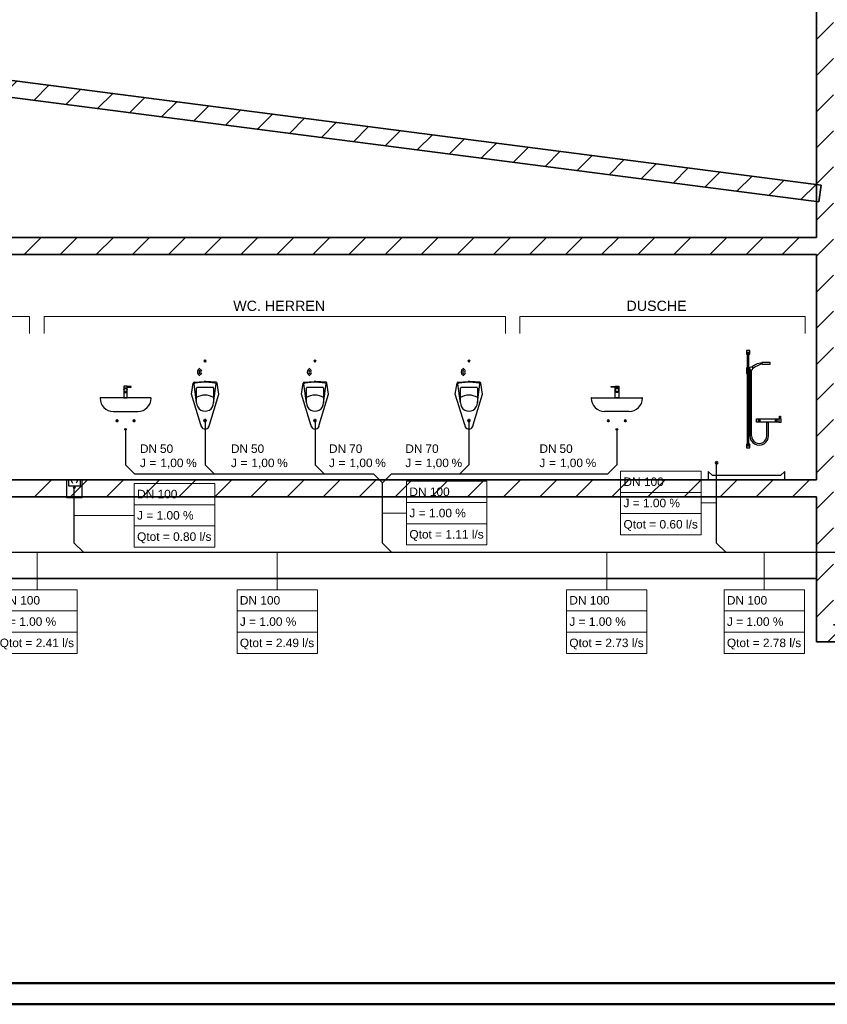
# Model space of a CAD drawing. Extents: x -353 to 768, y -72 to 348.
# Tile 3 of 7: x 50 to 240, y -72 to 160. Entities that reach past the tile are written whole.
import ezdxf
from ezdxf.lldxf.tags import DXFTag

# ---------------------------------------------------------------- set-up
doc = ezdxf.new("R2010")
doc.units = 0
doc.layers.get('0').update_dxf_attribs({"lineweight": 35})
for name, color, linetype, lineweight in [('411_OBJ', 7, 'Continuous', 25), ('DEND_OBJ', 7, 'Continuous', 25), ('DEND_OBJ_AW', 7, 'Continuous', 25), ('Raumnummerierung', 7, 'Continuous', 18)]:
    doc.layers.add(name, color=color, linetype=linetype, lineweight=lineweight)
for name, color, linetype, lineweight, true_color in [('411_SW Leitung', 7, 'Continuous', 50, 0xcc3300), ('A_Wand_allgemein', 7, 'Continuous', 35, 0x585858), ('DEND_SW', 7, 'Continuous', 50, 0xcc3300), ('DEND_TW', 7, 'Continuous', 35, 0x66cc00), ('DEND_TWW', 1, 'DASHED2', 35, 0xff0000), ('L_Klimageraet', 7, 'Continuous', 35, 0xababab), ('Rahmen', 7, 'Continuous', 35, 0x009900), ('S_AW_Beshriftung', 7, 'Continuous', 18, 0xcc3300), ('S_Schmutzwasser_Beschriftung', 7, 'Continuous', 18, 0xcc3300), ('S_Schmutzwasserleitung', 7, 'Continuous', 25, 0xcc3300), ('S_Trinkwasser', 7, 'Continuous', 35, 0x005e00), ('S_TW', 7, 'Continuous', 35, 0x66cc00), ('S_TWW', 1, 'DASHED2', 35, 0xff0000), ('Schmutzwasser', 7, 'Continuous', 25, 0xff6600), ('SW Leitung', 7, 'Continuous', 25, 0xcc3300)]:
    doc.layers.add(name, color=color, linetype=linetype, lineweight=lineweight, true_color=true_color)
doc.styles.get("Standard").update_dxf_attribs({"font": 'arial.ttf'})
tags = doc.linetypes.add('DASHED2', pattern=[0.375, 0.25, -0.125]).pattern_tags.tags
tags[6:7] = [DXFTag(74, 4), DXFTag(75, 0), DXFTag(340, '0'), DXFTag(46, 1.0), DXFTag(50, 0.0), DXFTag(44, 0.0), DXFTag(45, 0.0)]
tags[4:5] = [DXFTag(74, 4), DXFTag(75, 0), DXFTag(340, '0'), DXFTag(46, 1.0), DXFTag(50, 0.0), DXFTag(44, 0.0), DXFTag(45, 0.0)]

# ---------------------------------------------------------------- blocks, each defined once
blk = doc.blocks.new('Wand-A07AMJSF1N', base_point=(-298.65, 47.75))
at = {"color": 0, "linetype": 'ByBlock', "lineweight": -2, "ltscale": 0.35}
for p, q in [((-298.65, 51.75), (237.38, 51.75)), ((-298.65, 47.75), (237.38, 47.75))]:
    blk.add_line(p, q, dxfattribs=at)
at = {"color": 0, "lineweight": -2}
for p, q in [((53.52, 47.75), (57.52, 51.75)), ((62, 47.75), (66, 51.75)), ((70.49, 47.75), (74.49, 51.75)), ((78.97, 47.75), (82.97, 51.75)), ((87.46, 47.75), (91.46, 51.75)), ((95.95, 47.75), (99.95, 51.75)), ((104.43, 47.75), (108.43, 51.75)), ((112.92, 47.75), (116.92, 51.75)), ((121.4, 47.75), (125.4, 51.75)), ((129.89, 47.75), (133.89, 51.75)), ((138.37, 47.75), (142.37, 51.75)), ((146.86, 47.75), (150.86, 51.75)), ((155.34, 47.75), (159.34, 51.75)), ((163.83, 47.75), (167.83, 51.75)), ((172.31, 47.75), (176.31, 51.75)), ((180.8, 47.75), (184.8, 51.75)), ((189.28, 47.75), (193.28, 51.75)), ((197.77, 47.75), (201.77, 51.75)), ((206.25, 47.75), (210.25, 51.75)), ((214.74, 47.75), (218.74, 51.75)), ((223.22, 47.75), (227.22, 51.75)), ((231.71, 47.75), (235.71, 51.75))]:
    blk.add_line(p, q, dxfattribs=at)
blk = doc.blocks.new('Wand-A07AMJSH1N', base_point=(-302.65, 104.74))
at = {"color": 0, "linetype": 'ByBlock', "lineweight": -2, "ltscale": 0.35}
for p, q in [((237.38, 108.74), (-157.1, 108.74)), ((237.38, 104.74), (-298.65, 104.74))]:
    blk.add_line(p, q, dxfattribs=at)
at = {"color": 0, "lineweight": -2}
for p, q in [((51.12, 104.74), (55.12, 108.74)), ((59.6, 104.74), (63.6, 108.74)), ((68.09, 104.74), (72.09, 108.74)), ((76.57, 104.74), (80.57, 108.74)), ((85.06, 104.74), (89.06, 108.74)), ((93.54, 104.74), (97.54, 108.74)), ((102.03, 104.74), (106.03, 108.74)), ((110.51, 104.74), (114.51, 108.74)), ((119, 104.74), (123, 108.74)), ((127.48, 104.74), (131.48, 108.74)), ((135.97, 104.74), (139.97, 108.74)), ((144.45, 104.74), (148.45, 108.74)), ((152.94, 104.74), (156.94, 108.74)), ((161.42, 104.74), (165.42, 108.74)), ((169.91, 104.74), (173.91, 108.74)), ((178.4, 104.74), (182.4, 108.74)), ((186.88, 104.74), (190.88, 108.74)), ((195.37, 104.74), (199.37, 108.74)), ((203.85, 104.74), (207.85, 108.74)), ((212.34, 104.74), (216.34, 108.74)), ((220.82, 104.74), (224.82, 108.74)), ((229.31, 104.74), (233.31, 108.74))]:
    blk.add_line(p, q, dxfattribs=at)
blk = doc.blocks.new('Wand-A07AMJSP1N', base_point=(237.38, 13.67))
at = {"color": 0, "lineweight": -2}
for p, q in [((240.06, 13.67), (244.06, 17.67)), ((248.55, 13.67), (252.55, 17.67)), ((257.03, 13.67), (261.03, 17.67)), ((265.52, 13.67), (269.52, 17.67)), ((274, 13.67), (278, 17.67)), ((282.49, 13.67), (286.49, 17.67)), ((290.97, 13.67), (294.97, 17.67)), ((299.46, 13.67), (303.46, 17.67)), ((307.94, 13.67), (311.94, 17.67)), ((316.43, 13.67), (320.43, 17.67)), ((324.91, 13.67), (328.91, 17.67)), ((333.4, 13.67), (337.4, 17.67)), ((341.89, 13.67), (345.89, 17.67)), ((350.37, 13.67), (354.37, 17.67)), ((358.86, 13.67), (362.86, 17.67)), ((367.34, 13.67), (371.34, 17.67)), ((375.83, 13.67), (379.83, 17.67)), ((384.31, 13.67), (388.31, 17.67)), ((392.8, 13.67), (396.8, 17.67)), ((401.28, 13.67), (405.28, 17.67)), ((409.77, 13.67), (413.77, 17.67)), ((418.25, 13.67), (422.25, 17.67)), ((426.74, 13.67), (430.74, 17.67)), ((435.22, 13.67), (439.22, 17.67)), ((443.71, 13.67), (447.71, 17.67)), ((452.19, 13.67), (456.19, 17.67)), ((460.68, 13.67), (464.68, 17.67)), ((469.16, 13.67), (473.16, 17.67)), ((477.65, 13.67), (481.65, 17.67)), ((486.13, 13.67), (490.13, 17.67)), ((494.62, 13.67), (498.62, 17.67)), ((503.11, 13.67), (507.11, 17.67))]:
    blk.add_line(p, q, dxfattribs=at)
at = {"color": 0, "linetype": 'ByBlock', "lineweight": -2, "ltscale": 0.35}
for p, q in [((241.38, 17.67), (507.15, 17.67)), ((237.38, 13.67), (511.15, 13.67))]:
    blk.add_line(p, q, dxfattribs=at)
blk = doc.blocks.new('Blockreferenz-A07AMJT91N', base_point=(60.92, 47.55))
at = {"color": 0, "linetype": 'ByBlock', "lineweight": -2, "ltscale": 0.25}
for p, q in [((64.92, 51.75), (60.92, 51.75)), ((61.12, 47.55), (61.12, 51.75)), ((61.52, 51.75), (61.52, 50.35)), ((62.12, 51.75), (62.52, 50.95)), ((63.72, 51.75), (63.32, 50.95)), ((64.32, 51.75), (64.32, 50.35)), ((64.72, 51.75), (64.72, 47.55)), ((61.52, 50.35), (64.32, 50.35)), ((64.72, 47.55), (61.12, 47.55))]:
    blk.add_line(p, q, dxfattribs=at)
blk.add_circle((62.92, 49.95), 0.2, dxfattribs=at)
at = {"layer": 'Schmutzwasser', "linetype": 'ByBlock', "lineweight": -2, "ltscale": 0.25}
blk.add_circle((62.92, 49.95), 0.2, dxfattribs=at)
blk = doc.blocks.new('Blockreferenz-A07AMJTD1N', base_point=(152.48, 63.68))
at = {"color": 0, "linetype": 'ByBlock', "lineweight": -2, "ltscale": 0.25}
for p, q in [((152.48, 71.88), (152.88, 74.48)), ((153.08, 74.68), (155.48, 74.88)), ((153.68, 69.88), (153.08, 74.28)), ((155.48, 74.68), (153.28, 74.48)), ((155.88, 74.88), (155.48, 74.88)), ((155.88, 74.68), (155.48, 74.68)), ((158.28, 74.68), (155.88, 74.88)), ((158.08, 74.48), (155.88, 74.68)), ((157.68, 69.88), (158.28, 74.28)), ((158.88, 71.88), (158.48, 74.48)), ((154.68, 64.68), (152.48, 71.88)), ((153.68, 69.88), (153.68, 73.28)), ((157.48, 73.48), (153.88, 73.48)), ((156.68, 64.68), (158.88, 71.88)), ((157.68, 73.28), (157.68, 69.88))]:
    blk.add_line(p, q, dxfattribs=at)
for centre, major_axis, end_param in [((154.68, 77.08), (-0.2, 0.8), 2.651635), ((154.88, 77.08), (-0.2, 0.6), 2.498092), ((155.08, 77.08), (-0.2, 0.4), 2.214297), ((153.08, 74.48), (0, 0.2), 1.570796), ((153.28, 74.28), (0, 0.2), 1.570796), ((158.08, 74.28), (0.2, 0), 1.570796), ((158.28, 74.48), (0.2, 0), 1.570796), ((153.88, 73.28), (0, 0.2), 1.570796), ((155.68, 67.88), (2, 3.2), 1.117199), ((157.48, 73.28), (0.2, 0), 1.570796), ((155.68, 69.88), (-2, 0), 3.141593), ((155.68, 64.68), (-1, 0), 3.141593)]:
    blk.add_ellipse(centre, major_axis=major_axis, ratio=1, start_param=0, end_param=end_param, dxfattribs=at)
at = {"layer": 'DEND_SW', "linetype": 'ByBlock', "ltscale": 0.5}
blk.add_circle((155.68, 65.68), 0.2, dxfattribs=at)
at = {"layer": 'DEND_TW', "linetype": 'ByBlock', "ltscale": 0.35}
blk.add_circle((155.68, 79.68), 0.2, dxfattribs=at)
blk = doc.blocks.new('Blockreferenz-A07AMJTF1N', base_point=(116.3, 63.68))
at = {"color": 0, "linetype": 'ByBlock', "lineweight": -2, "ltscale": 0.25}
for p, q in [((116.3, 71.88), (116.7, 74.48)), ((116.9, 74.68), (119.3, 74.88)), ((117.5, 69.88), (116.9, 74.28)), ((119.3, 74.68), (117.1, 74.48)), ((119.7, 74.88), (119.3, 74.88)), ((119.7, 74.68), (119.3, 74.68)), ((122.1, 74.68), (119.7, 74.88)), ((121.9, 74.48), (119.7, 74.68)), ((121.5, 69.88), (122.1, 74.28)), ((122.7, 71.88), (122.3, 74.48)), ((118.5, 64.68), (116.3, 71.88)), ((117.5, 69.88), (117.5, 73.28)), ((121.3, 73.48), (117.7, 73.48)), ((120.5, 64.68), (122.7, 71.88)), ((121.5, 73.28), (121.5, 69.88))]:
    blk.add_line(p, q, dxfattribs=at)
for centre, major_axis, end_param in [((118.5, 77.08), (-0.2, 0.8), 2.651635), ((118.7, 77.08), (-0.2, 0.6), 2.498092), ((118.9, 77.08), (-0.2, 0.4), 2.214297), ((116.9, 74.48), (0, 0.2), 1.570796), ((117.1, 74.28), (0, 0.2), 1.570796), ((121.9, 74.28), (0.2, 0), 1.570796), ((122.1, 74.48), (0.2, 0), 1.570796), ((117.7, 73.28), (0, 0.2), 1.570796), ((119.5, 67.88), (2, 3.2), 1.117199), ((121.3, 73.28), (0.2, 0), 1.570796), ((119.5, 69.88), (-2, 0), 3.141593), ((119.5, 64.68), (-1, 0), 3.141593)]:
    blk.add_ellipse(centre, major_axis=major_axis, ratio=1, start_param=0, end_param=end_param, dxfattribs=at)
at = {"layer": 'DEND_SW', "linetype": 'ByBlock', "ltscale": 0.5}
blk.add_circle((119.5, 65.68), 0.2, dxfattribs=at)
at = {"layer": 'DEND_TW', "linetype": 'ByBlock', "ltscale": 0.35}
blk.add_circle((119.5, 79.68), 0.2, dxfattribs=at)
blk = doc.blocks.new('Blockreferenz-A07AMJTH1N', base_point=(90.46, 63.68))
at = {"color": 0, "linetype": 'ByBlock', "lineweight": -2, "ltscale": 0.25}
for p, q in [((90.46, 71.88), (90.86, 74.48)), ((91.06, 74.68), (93.46, 74.88)), ((91.66, 69.88), (91.06, 74.28)), ((93.46, 74.68), (91.26, 74.48)), ((93.86, 74.88), (93.46, 74.88)), ((93.86, 74.68), (93.46, 74.68)), ((96.26, 74.68), (93.86, 74.88)), ((96.06, 74.48), (93.86, 74.68)), ((95.66, 69.88), (96.26, 74.28)), ((96.86, 71.88), (96.46, 74.48)), ((92.66, 64.68), (90.46, 71.88)), ((91.66, 69.88), (91.66, 73.28)), ((95.46, 73.48), (91.86, 73.48)), ((94.66, 64.68), (96.86, 71.88)), ((95.66, 73.28), (95.66, 69.88))]:
    blk.add_line(p, q, dxfattribs=at)
for centre, major_axis, end_param in [((92.66, 77.08), (-0.2, 0.8), 2.651635), ((92.86, 77.08), (-0.2, 0.6), 2.498092), ((93.06, 77.08), (-0.2, 0.4), 2.214297), ((91.06, 74.48), (0, 0.2), 1.570796), ((91.26, 74.28), (0, 0.2), 1.570796), ((96.06, 74.28), (0.2, 0), 1.570796), ((96.26, 74.48), (0.2, 0), 1.570796), ((91.86, 73.28), (0, 0.2), 1.570796), ((93.66, 67.88), (2, 3.2), 1.117199), ((95.46, 73.28), (0.2, 0), 1.570796), ((93.66, 69.88), (-2, 0), 3.141593), ((93.66, 64.68), (-1, 0), 3.141593)]:
    blk.add_ellipse(centre, major_axis=major_axis, ratio=1, start_param=0, end_param=end_param, dxfattribs=at)
at = {"layer": 'DEND_SW', "linetype": 'ByBlock', "ltscale": 0.5}
blk.add_circle((93.66, 65.68), 0.2, dxfattribs=at)
at = {"layer": 'DEND_TW', "linetype": 'ByBlock', "ltscale": 0.35}
blk.add_circle((93.66, 79.68), 0.2, dxfattribs=at)
blk = doc.blocks.new('Blockreferenz-A07AMJTJ1N', base_point=(184.45, 63.43))
at = {"color": 0, "linetype": 'ByBlock', "lineweight": -2, "ltscale": 0.25}
for p, q in [((189.15, 73.51), (189.15, 73.67)), ((189.15, 73.67), (190.05, 73.67)), ((190.05, 73.51), (189.15, 73.51)), ((189.19, 73.55), (189.19, 73.63)), ((189.19, 73.63), (190.05, 73.63)), ((190.05, 73.55), (189.19, 73.55)), ((190.05, 73.33), (190.05, 73.75)), ((190.05, 73.75), (190.89, 73.75)), ((190.05, 71.03), (190.05, 73.75)), ((190.05, 73.75), (190.89, 73.75)), ((190.05, 73.67), (190.05, 73.51)), ((190.05, 73.63), (190.05, 73.55)), ((190.05, 73.51), (190.05, 73.53)), ((190.89, 73.35), (190.05, 73.35)), ((190.89, 73.33), (190.05, 73.33)), ((190.25, 72.31), (190.25, 72.57)), ((190.69, 72.39), (190.25, 72.39)), ((190.69, 72.31), (190.25, 72.31)), ((190.69, 72.57), (190.69, 72.31)), ((190.89, 73.75), (190.89, 73.33)), ((190.89, 73.75), (190.89, 71.03)), ((184.55, 71.03), (196.35, 71.03)), ((190.89, 71.03), (190.05, 71.03)), ((193.35, 67.83), (187.55, 67.83))]:
    blk.add_line(p, q, dxfattribs=at)
blk.add_circle((190.47, 72.89), 0.38, dxfattribs=at)
for centre, major_axis in [((184.55, 70.93), (0, 0.1)), ((187.55, 70.93), (-3.1, 0)), ((193.35, 70.93), (0, -3.1)), ((196.35, 70.93), (0.1, 0))]:
    blk.add_ellipse(centre, major_axis=major_axis, ratio=1, start_param=0, end_param=1.570796, dxfattribs=at)
at = {"layer": 'DEND_TWW', "linetype": 'DASHED2', "ltscale": 0.35}
blk.add_circle((192.45, 65.63), 0.2, dxfattribs=at)
at = {"layer": 'S_Trinkwasser', "linetype": 'ByBlock', "ltscale": 0.35}
blk.add_circle((188.45, 65.63), 0.2, dxfattribs=at)
at = {"layer": 'Schmutzwasser', "linetype": 'ByBlock', "lineweight": -2, "ltscale": 0.25}
blk.add_circle((190.45, 63.63), 0.2, dxfattribs=at)
blk = doc.blocks.new('Blockreferenz-A07AMJTL1N', base_point=(211.91, 51.75))
at = {"color": 0, "linetype": 'ByBlock', "lineweight": -2, "ltscale": 0.25}
for p, q in [((220.91, 82.11), (220.91, 81.31)), ((221.71, 82.11), (220.91, 82.11)), ((220.91, 81.31), (221.71, 81.31)), ((221.11, 81.71), (221.11, 59.71)), ((221.51, 81.71), (221.11, 81.71)), ((221.51, 59.71), (221.51, 81.71)), ((221.71, 81.31), (221.71, 82.11)), ((222.11, 78.31), (222.71, 78.71)), ((222.71, 78.71), (223.51, 79.11)), ((222.91, 78.31), (223.71, 78.71)), ((223.51, 79.11), (224.51, 79.31)), ((223.71, 78.71), (224.51, 79.11)), ((224.51, 79.31), (224.51, 78.91)), ((226.51, 79.31), (224.51, 79.31)), ((224.51, 78.91), (226.51, 78.91)), ((226.51, 78.91), (226.51, 79.31)), ((220.91, 78.11), (220.91, 76.71)), ((221.71, 78.11), (220.91, 78.11)), ((220.91, 76.71), (221.71, 76.71)), ((221.71, 76.71), (221.71, 78.11)), ((221.71, 77.81), (221.71, 62.21)), ((222.11, 62.11), (222.11, 77.51)), ((222.31, 77.91), (222.91, 78.31)), ((223.31, 65.31), (223.31, 66.11)), ((223.31, 66.11), (228.51, 66.11)), ((228.51, 65.31), (223.31, 65.31)), ((225.71, 65.31), (226.11, 65.31)), ((225.71, 62.11), (225.71, 65.31)), ((226.11, 62.21), (226.11, 65.31)), ((228.51, 66.11), (228.51, 65.31)), ((228.51, 66.11), (228.51, 65.31)), ((229.11, 66.11), (228.51, 66.11)), ((228.51, 65.31), (229.11, 65.31)), ((228.71, 66.11), (228.71, 66.71)), ((228.71, 66.71), (228.91, 66.71)), ((228.91, 66.71), (228.91, 66.11)), ((229.11, 65.31), (229.11, 66.11)), ((220.91, 60.11), (220.91, 59.31)), ((221.71, 60.11), (220.91, 60.11)), ((220.91, 59.31), (221.71, 59.31)), ((221.11, 59.71), (221.51, 59.71)), ((221.71, 59.31), (221.71, 60.11)), ((211.91, 53.75), (211.91, 51.75)), ((212.91, 52.75), (211.91, 53.75)), ((229.91, 53.75), (228.91, 52.75)), ((229.91, 51.75), (229.91, 53.75)), ((211.91, 51.75), (229.91, 51.75)), ((228.91, 52.75), (212.91, 52.75))]:
    blk.add_line(p, q, dxfattribs=at)
blk.add_ellipse((222.01, 77.91), major_axis=(0, 0.4), ratio=0.75, dxfattribs=at)
for major_axis, end_param in [((-2.2, 0.1), 3.232439), ((-1.8, 0), 3.141593)]:
    blk.add_ellipse((223.91, 62.11), major_axis=major_axis, ratio=1, start_param=0, end_param=end_param, dxfattribs=at)
at = {"layer": '411_SW Leitung', "linetype": 'ByBlock', "ltscale": 0.5}
blk.add_circle((213.91, 55.75), 0.2, dxfattribs=at)
at = {"layer": 'S_TW', "linetype": 'ByBlock', "ltscale": 0.35}
blk.add_circle((227.91, 65.71), 0.2, dxfattribs=at)
at = {"layer": 'S_TWW', "linetype": 'DASHED2', "ltscale": 0.35}
blk.add_circle((223.91, 65.71), 0.2, dxfattribs=at)
blk = doc.blocks.new('Wand-A07AMJTP1N', base_point=(-30.22, 117.07))
at = {"color": 0, "linetype": 'ByBlock', "lineweight": -2, "ltscale": 0.35}
for p, q in [((238.47, 121.04), (-30.22, 155.78)), ((237.95, 117.07), (-30.22, 151.75)), ((237.95, 117.07), (238.47, 121.04))]:
    blk.add_line(p, q, dxfattribs=at)
at = {"color": 0, "lineweight": -2}
for p, q in [((-29.28, 151.63), (-25.7, 155.2)), ((-21.76, 150.66), (-18.19, 154.23)), ((-14.25, 149.68), (-10.68, 153.26)), ((-6.73, 148.71), (-3.16, 152.28)), ((0.78, 147.74), (4.35, 151.31)), ((8.29, 146.77), (11.86, 150.34)), ((15.81, 145.8), (19.38, 149.37)), ((23.32, 144.83), (26.89, 148.4)), ((30.83, 143.85), (34.41, 147.43)), ((38.35, 142.88), (41.92, 146.45)), ((45.86, 141.91), (49.43, 145.48)), ((53.37, 140.94), (56.95, 144.51)), ((60.89, 139.97), (64.46, 143.54)), ((68.4, 139), (71.97, 142.57)), ((75.92, 138.02), (79.49, 141.6)), ((83.43, 137.05), (87, 140.62)), ((90.94, 136.08), (94.51, 139.65)), ((98.46, 135.11), (102.03, 138.68)), ((105.97, 134.14), (109.54, 137.71)), ((113.48, 133.17), (117.06, 136.74)), ((121, 132.19), (124.57, 135.77)), ((128.51, 131.22), (132.08, 134.79)), ((136.02, 130.25), (139.6, 133.82)), ((143.54, 129.28), (147.11, 132.85)), ((151.05, 128.31), (154.62, 131.88)), ((158.57, 127.34), (162.14, 130.91)), ((166.08, 126.36), (169.65, 129.94)), ((173.59, 125.39), (177.16, 128.96)), ((181.11, 124.42), (184.68, 127.99)), ((188.62, 123.45), (192.19, 127.02)), ((196.13, 122.48), (199.71, 126.05)), ((203.65, 121.51), (207.22, 125.08)), ((211.16, 120.53), (214.73, 124.11)), ((218.67, 119.56), (222.25, 123.13)), ((226.19, 118.59), (229.76, 122.16)), ((233.7, 117.62), (237.27, 121.19))]:
    blk.add_line(p, q, dxfattribs=at)
blk = doc.blocks.new('MText-A07AMJUZ1N', base_point=(172.25, 54.74))
at = {"color": 0, "linetype": 'ByBlock', "lineweight": 35, "ltscale": 0.1225, "char_height": 2, "attachment_point": 1}
for s, insert in [('{\\fArial;DN}', (172.25, 60.08)), ('{\\fArial;50}', (176.96, 60.08)), ('{\\fArial;J}', (172.25, 56.74)), ('{\\fArial;=}', (174.5, 56.74)), ('{\\fArial;1,00}', (177.05, 56.74)), ('{\\fArial;%}', (183.13, 56.74))]:
    blk.add_mtext(s, dxfattribs=dict(at, insert=insert))
blk = doc.blocks.new('MText-A07AMJV11N', base_point=(122.78, 54.74))
at = {"color": 0, "linetype": 'ByBlock', "lineweight": 35, "ltscale": 0.1225, "char_height": 2, "attachment_point": 1}
for s, insert in [('{\\fArial;DN}', (122.78, 60.08)), ('{\\fArial;70}', (127.51, 60.08)), ('{\\fArial;J}', (122.78, 56.74)), ('{\\fArial;=}', (125.03, 56.74)), ('{\\fArial;1,00}', (127.59, 56.74)), ('{\\fArial;%}', (133.66, 56.74))]:
    blk.add_mtext(s, dxfattribs=dict(at, insert=insert))
blk = doc.blocks.new('MText-A07AMJV31N', base_point=(99.73, 54.74))
at = {"color": 0, "linetype": 'ByBlock', "lineweight": 35, "ltscale": 0.1225, "char_height": 2, "attachment_point": 1}
for s, insert in [('{\\fArial;DN}', (99.73, 60.08)), ('{\\fArial;50}', (104.44, 60.08)), ('{\\fArial;J}', (99.73, 56.74)), ('{\\fArial;=}', (101.98, 56.74)), ('{\\fArial;1,00}', (104.54, 56.74)), ('{\\fArial;%}', (110.61, 56.74))]:
    blk.add_mtext(s, dxfattribs=dict(at, insert=insert))
blk = doc.blocks.new('Bauteilbeschriftung-A07AMJW51N', base_point=(215.65, 10.94))
at = {"color": 0, "linetype": 'ByBlock', "lineweight": -2, "ltscale": 0.18}
blk.add_line((225.1, 25.94), (225.1, 34.74), dxfattribs=at)
at = {"color": 0, "lineweight": -2}
for p, q in [((215.65, 25.94), (234.56, 25.94)), ((215.65, 10.94), (215.65, 25.94)), ((234.56, 25.94), (234.56, 10.94)), ((215.65, 20.94), (234.56, 20.94)), ((215.65, 15.94), (234.56, 15.94)), ((234.56, 10.94), (215.65, 10.94))]:
    blk.add_line(p, q, dxfattribs=at)
at = {"color": 0, "linetype": 'ByBlock', "lineweight": -2, "ltscale": 0.18, "char_height": 2, "attachment_point": 1}
for s, insert in [('{\\fArial;DN 100}', (216.32, 24.44)), ('{\\fArial;J = 1.00 %}', (216.32, 19.44)), ('{\\fArial;Qtot = 2.78 l/s}', (216.32, 14.44))]:
    blk.add_mtext(s, dxfattribs=dict(at, insert=insert))
blk = doc.blocks.new('Bauteilbeschriftung-A07AMJW71N', base_point=(178.61, 10.94))
at = {"color": 0, "linetype": 'ByBlock', "lineweight": -2, "ltscale": 0.18}
blk.add_line((188.07, 25.94), (188.07, 34.74), dxfattribs=at)
at = {"color": 0, "lineweight": -2}
for p, q in [((178.61, 25.94), (197.52, 25.94)), ((178.61, 10.94), (178.61, 25.94)), ((197.52, 25.94), (197.52, 10.94)), ((178.61, 20.94), (197.52, 20.94)), ((178.61, 15.94), (197.52, 15.94)), ((197.52, 10.94), (178.61, 10.94))]:
    blk.add_line(p, q, dxfattribs=at)
at = {"color": 0, "linetype": 'ByBlock', "lineweight": -2, "ltscale": 0.18, "char_height": 2, "attachment_point": 1}
for s, insert in [('{\\fArial;DN 100}', (179.28, 24.44)), ('{\\fArial;J = 1.00 %}', (179.28, 19.44)), ('{\\fArial;Qtot = 2.73 l/s}', (179.28, 14.44))]:
    blk.add_mtext(s, dxfattribs=dict(at, insert=insert))
blk = doc.blocks.new('Bauteilbeschriftung-A07AMJW91N', base_point=(101.16, 10.94))
at = {"color": 0, "linetype": 'ByBlock', "lineweight": -2, "ltscale": 0.18}
blk.add_line((110.62, 25.94), (110.62, 34.74), dxfattribs=at)
at = {"color": 0, "lineweight": -2}
for p, q in [((101.16, 25.94), (120.07, 25.94)), ((101.16, 10.94), (101.16, 25.94)), ((120.07, 25.94), (120.07, 10.94)), ((101.16, 20.94), (120.07, 20.94)), ((101.16, 15.94), (120.07, 15.94)), ((120.07, 10.94), (101.16, 10.94))]:
    blk.add_line(p, q, dxfattribs=at)
at = {"color": 0, "linetype": 'ByBlock', "lineweight": -2, "ltscale": 0.18, "char_height": 2, "attachment_point": 1}
for s, insert in [('{\\fArial;DN 100}', (101.83, 24.44)), ('{\\fArial;J = 1.00 %}', (101.83, 19.44)), ('{\\fArial;Qtot = 2.49 l/s}', (101.83, 14.44))]:
    blk.add_mtext(s, dxfattribs=dict(at, insert=insert))
blk = doc.blocks.new('Bauteilbeschriftung-A07AMJWB1N', base_point=(62.92, 35.91))
at = {"color": 0, "lineweight": -2}
for p, q in [((77.01, 50.91), (95.91, 50.91)), ((77.01, 35.91), (77.01, 50.91)), ((95.91, 50.91), (95.91, 35.91)), ((77.01, 45.91), (95.91, 45.91)), ((77.01, 40.91), (95.91, 40.91)), ((95.91, 35.91), (77.01, 35.91))]:
    blk.add_line(p, q, dxfattribs=at)
at = {"color": 0, "linetype": 'ByBlock', "lineweight": -2, "ltscale": 0.18}
blk.add_line((77.01, 43.41), (62.92, 43.41), dxfattribs=at)
at = {"color": 0, "linetype": 'ByBlock', "lineweight": -2, "ltscale": 0.18, "char_height": 2, "attachment_point": 1}
for s, insert in [('{\\fArial;DN 100}', (77.67, 49.41)), ('{\\fArial;J = 1.00 %}', (77.67, 44.41)), ('{\\fArial;Qtot = 0.80 l/s}', (77.67, 39.41))]:
    blk.add_mtext(s, dxfattribs=dict(at, insert=insert))
blk = doc.blocks.new('Bauteilbeschriftung-A07AMJWD1N', base_point=(44.72, 10.94))
at = {"color": 0, "linetype": 'ByBlock', "lineweight": -2, "ltscale": 0.18}
blk.add_line((54.17, 25.94), (54.17, 34.74), dxfattribs=at)
at = {"color": 0, "lineweight": -2}
for p, q in [((44.72, 25.94), (63.62, 25.94)), ((44.72, 10.94), (44.72, 25.94)), ((63.62, 25.94), (63.62, 10.94)), ((44.72, 20.94), (63.62, 20.94)), ((44.72, 15.94), (63.62, 15.94)), ((63.62, 10.94), (44.72, 10.94))]:
    blk.add_line(p, q, dxfattribs=at)
at = {"color": 0, "linetype": 'ByBlock', "lineweight": -2, "ltscale": 0.18, "char_height": 2, "attachment_point": 1}
for s, insert in [('{\\fArial;DN 100}', (45.38, 24.44)), ('{\\fArial;J = 1.00 %}', (45.38, 19.44)), ('{\\fArial;Qtot = 2.41 l/s}', (45.38, 14.44))]:
    blk.add_mtext(s, dxfattribs=dict(at, insert=insert))
blk = doc.blocks.new('Bauteilbeschriftung-A07AMJWT1N', base_point=(191.34, 38.81))
at = {"color": 0, "lineweight": -2}
for p, q in [((191.34, 53.81), (210.25, 53.81)), ((191.34, 38.81), (191.34, 53.81)), ((210.25, 53.81), (210.25, 38.81)), ((191.34, 48.81), (210.25, 48.81)), ((191.34, 43.81), (210.25, 43.81)), ((210.25, 38.81), (191.34, 38.81))]:
    blk.add_line(p, q, dxfattribs=at)
at = {"color": 0, "linetype": 'ByBlock', "lineweight": -2, "ltscale": 0.18}
blk.add_line((210.25, 46.31), (213.91, 46.31), dxfattribs=at)
at = {"color": 0, "linetype": 'ByBlock', "lineweight": -2, "ltscale": 0.18, "char_height": 2, "attachment_point": 1}
for s, insert in [('{\\fArial;DN 100}', (192.01, 52.31)), ('{\\fArial;J = 1.00 %}', (192.01, 47.31)), ('{\\fArial;Qtot = 0.60 l/s}', (192.01, 42.31))]:
    blk.add_mtext(s, dxfattribs=dict(at, insert=insert))
blk = doc.blocks.new('Wand-A07AMJWV1N', base_point=(237.38, 13.67))
at = {"color": 0, "linetype": 'ByBlock', "lineweight": -2, "ltscale": 0.35}
for p, q in [((237.38, 108.74), (237.38, 291.93)), ((237.38, 51.75), (237.38, 104.74)), ((237.38, 13.67), (237.38, 47.75))]:
    blk.add_line(p, q, dxfattribs=at)
at = {"color": 0, "lineweight": -2}
for p, q in [((237.38, 155.24), (241.38, 159.24)), ((237.38, 146.75), (241.38, 150.75)), ((237.38, 138.27), (241.38, 142.27)), ((237.38, 129.78), (241.38, 133.78)), ((237.38, 121.3), (241.38, 125.3)), ((237.38, 112.81), (241.38, 116.81)), ((237.38, 104.33), (241.38, 108.33)), ((237.38, 95.84), (241.38, 99.84)), ((237.38, 87.36), (241.38, 91.36)), ((237.38, 78.87), (241.38, 82.87)), ((237.38, 70.38), (241.38, 74.38)), ((237.38, 61.9), (241.38, 65.9)), ((237.38, 53.41), (241.38, 57.41)), ((237.38, 44.93), (241.38, 48.93)), ((237.38, 36.44), (241.38, 40.44)), ((237.38, 27.96), (241.38, 31.96)), ((237.38, 19.47), (241.38, 23.47))]:
    blk.add_line(p, q, dxfattribs=at)
blk = doc.blocks.new('Blockreferenz-A07AMJXL1N', base_point=(68.97, 63.43))
at = {"color": 0, "linetype": 'ByBlock', "lineweight": -2, "ltscale": 0.25}
for p, q in [((74.53, 73.75), (74.53, 73.33)), ((75.37, 73.75), (74.53, 73.75)), ((74.53, 73.75), (74.53, 71.03)), ((75.37, 73.75), (74.53, 73.75)), ((74.53, 73.35), (75.37, 73.35)), ((74.53, 73.33), (75.37, 73.33)), ((74.73, 72.57), (74.73, 72.31)), ((74.73, 72.39), (75.17, 72.39)), ((74.73, 72.31), (75.17, 72.31)), ((75.17, 72.31), (75.17, 72.57)), ((75.37, 73.33), (75.37, 73.75)), ((75.37, 71.03), (75.37, 73.75)), ((75.37, 73.67), (75.37, 73.51)), ((76.27, 73.67), (75.37, 73.67)), ((75.37, 73.63), (75.37, 73.55)), ((76.23, 73.63), (75.37, 73.63)), ((75.37, 73.55), (76.23, 73.55)), ((75.37, 73.51), (75.37, 73.53)), ((75.37, 73.51), (76.27, 73.51)), ((76.23, 73.55), (76.23, 73.63)), ((76.27, 73.51), (76.27, 73.67)), ((80.87, 71.03), (69.07, 71.03)), ((74.53, 71.03), (75.37, 71.03)), ((72.07, 67.83), (77.87, 67.83))]:
    blk.add_line(p, q, dxfattribs=at)
blk.add_circle((74.95, 72.89), 0.38, dxfattribs=at)
for centre, major_axis in [((69.07, 70.93), (0, 0.1)), ((72.07, 70.93), (-3.1, 0)), ((77.87, 70.93), (0, -3.1)), ((80.87, 70.93), (0.1, 0))]:
    blk.add_ellipse(centre, major_axis=major_axis, ratio=1, start_param=0, end_param=1.570796, dxfattribs=at)
at = {"layer": 'DEND_TWW', "linetype": 'DASHED2', "ltscale": 0.35}
blk.add_circle((72.97, 65.63), 0.2, dxfattribs=at)
at = {"layer": 'S_Trinkwasser', "linetype": 'ByBlock', "ltscale": 0.35}
blk.add_circle((76.97, 65.63), 0.2, dxfattribs=at)
at = {"layer": 'Schmutzwasser', "linetype": 'ByBlock', "lineweight": -2, "ltscale": 0.25}
blk.add_circle((74.97, 63.63), 0.2, dxfattribs=at)
blk = doc.blocks.new('MText-A07AMJXN1N', base_point=(78.34, 54.74))
at = {"color": 0, "linetype": 'ByBlock', "lineweight": 35, "ltscale": 0.1225, "char_height": 2, "attachment_point": 1}
for s, insert in [('{\\fArial;DN}', (78.34, 60.08)), ('{\\fArial;50}', (83.05, 60.08)), ('{\\fArial;J}', (78.34, 56.74)), ('{\\fArial;=}', (80.58, 56.74)), ('{\\fArial;1,00}', (83.14, 56.74)), ('{\\fArial;%}', (89.22, 56.74))]:
    blk.add_mtext(s, dxfattribs=dict(at, insert=insert))
blk = doc.blocks.new('MText-A07AMJXP1N', base_point=(140.72, 54.74))
at = {"color": 0, "linetype": 'ByBlock', "lineweight": 35, "ltscale": 0.1225, "char_height": 2, "attachment_point": 1}
for s, insert in [('{\\fArial;DN}', (140.72, 60.08)), ('{\\fArial;70}', (145.45, 60.08)), ('{\\fArial;J}', (140.72, 56.74)), ('{\\fArial;=}', (142.97, 56.74)), ('{\\fArial;1,00}', (145.53, 56.74)), ('{\\fArial;%}', (151.6, 56.74))]:
    blk.add_mtext(s, dxfattribs=dict(at, insert=insert))
blk = doc.blocks.new('Bauteilbeschriftung-A07AMJXR1N', base_point=(135.37, 36.45))
at = {"color": 0, "lineweight": -2}
for p, q in [((141.01, 51.45), (159.92, 51.45)), ((141.01, 36.45), (141.01, 51.45)), ((159.92, 51.45), (159.92, 36.45)), ((141.01, 46.45), (159.92, 46.45)), ((141.01, 41.45), (159.92, 41.45)), ((159.92, 36.45), (141.01, 36.45))]:
    blk.add_line(p, q, dxfattribs=at)
at = {"color": 0, "linetype": 'ByBlock', "lineweight": -2, "ltscale": 0.18}
blk.add_line((141.01, 43.95), (135.37, 43.95), dxfattribs=at)
at = {"color": 0, "linetype": 'ByBlock', "lineweight": -2, "ltscale": 0.18, "char_height": 2, "attachment_point": 1}
for s, insert in [('{\\fArial;DN 100}', (141.68, 49.95)), ('{\\fArial;J = 1.00 %}', (141.68, 44.95)), ('{\\fArial;Qtot = 1.11 l/s}', (141.68, 39.95))]:
    blk.add_mtext(s, dxfattribs=dict(at, insert=insert))

msp = doc.modelspace()

# ---------------------------------------------------------------- linework, layer by layer
at = {"layer": 'A_Wand_allgemein', "ltscale": 0.35}
msp.add_line((237.39, 28.53), (-298.65, 28.53), dxfattribs=at)
at = {"layer": 'Rahmen', "lineweight": 50, "ltscale": 0.5}
for points in [[(767.64, -71.5), (767.64, 348.5), (-352.57, 348.5), (-352.57, -71.5), (417.64, -71.5), (667.64, -71.5), (767.64, -71.5)], [(762.64, -66.5), (762.64, 343.5), (-327.57, 343.5), (-327.57, -66.5), (412.64, -66.5), (662.64, -66.5), (762.64, -66.5)]]:
    msp.add_lwpolyline(points, close=True, dxfattribs=at)
at = {"layer": 'Raumnummerierung', "ltscale": 0.18}
for p, q in [((-57.43, 90.11), (52.4, 90.11)), ((52.4, 90.11), (52.4, 86.11)), ((55.81, 90.11), (55.81, 86.11)), ((55.81, 90.11), (164.25, 90.11)), ((164.25, 90.11), (164.25, 86.11)), ((167.67, 90.11), (167.67, 86.11)), ((167.67, 90.11), (234.75, 90.11)), ((234.75, 90.11), (234.75, 86.11))]:
    msp.add_line(p, q, dxfattribs=at)
at = {"layer": 'S_Schmutzwasserleitung', "ltscale": 0.25}
for p, q in [((93.66, 65.68), (93.66, 55.28)), ((119.5, 65.68), (119.5, 55.28)), ((155.68, 65.68), (155.68, 55.28)), ((74.97, 63.63), (74.97, 55.28)), ((190.45, 63.63), (190.45, 55.28)), ((74.97, 55.28), (77.09, 53.16)), ((93.66, 55.28), (95.78, 53.16)), ((119.5, 55.28), (121.62, 53.16)), ((155.68, 55.28), (153.56, 53.16)), ((190.45, 55.28), (188.33, 53.16)), ((77.09, 53.16), (133.25, 53.16)), ((133.25, 53.16), (135.37, 51.04)), ((137.49, 53.16), (135.37, 51.04)), ((137.49, 53.16), (153.56, 53.16)), ((153.56, 53.16), (188.33, 53.16)), ((62.92, 36.86), (65.04, 34.74)), ((135.37, 36.86), (137.49, 34.74)), ((213.91, 36.86), (216.03, 34.74))]:
    msp.add_line(p, q, dxfattribs=at)
at = {"layer": 'S_Schmutzwasserleitung', "ltscale": 1.25}
msp.add_line((62.92, 36.86), (62.92, 49.95), dxfattribs=at)
at = {"layer": 'SW Leitung', "ltscale": 0.25}
for p, q in [((213.91, 36.86), (213.91, 55.75)), ((135.37, 36.86), (135.37, 51.04)), ((-184.67, 34.74), (294.39, 34.74))]:
    msp.add_line(p, q, dxfattribs=at)

# ---------------------------------------------------------------- block references
at = {"layer": '411_OBJ', "ltscale": 0.25}
msp.add_blockref('Blockreferenz-A07AMJTL1N', (211.91, 51.75), dxfattribs=at)
at = {"layer": 'A_Wand_allgemein', "ltscale": 0.35}
for name, p in [('Wand-A07AMJWV1N', (237.38, 13.67)), ('Wand-A07AMJTP1N', (-30.22, 117.07)), ('Wand-A07AMJSH1N', (-302.65, 104.74)), ('Wand-A07AMJSF1N', (-298.65, 47.75)), ('Wand-A07AMJSP1N', (237.38, 13.67))]:
    msp.add_blockref(name, p, dxfattribs=at)
at = {"layer": 'DEND_OBJ', "ltscale": 0.25}
for name, p in [('Blockreferenz-A07AMJTH1N', (90.46, 63.68)), ('Blockreferenz-A07AMJTF1N', (116.3, 63.68)), ('Blockreferenz-A07AMJTD1N', (152.48, 63.68)), ('Blockreferenz-A07AMJXL1N', (68.97, 63.43)), ('Blockreferenz-A07AMJTJ1N', (184.45, 63.43))]:
    msp.add_blockref(name, p, dxfattribs=at)
at = {"layer": 'DEND_OBJ_AW', "ltscale": 0.25}
msp.add_blockref('Blockreferenz-A07AMJT91N', (60.92, 47.55), dxfattribs=at)
at = {"layer": 'S_AW_Beshriftung', "linetype": 'ByBlock', "lineweight": -2, "ltscale": 0.0455}
for name, p in [('MText-A07AMJXN1N', (78.34, 54.74)), ('MText-A07AMJV31N', (99.73, 54.74)), ('MText-A07AMJV11N', (122.78, 54.74)), ('MText-A07AMJXP1N', (140.72, 54.74)), ('MText-A07AMJUZ1N', (172.25, 54.74))]:
    msp.add_blockref(name, p, dxfattribs=at)
at = {"layer": 'S_Schmutzwasser_Beschriftung', "ltscale": 0.18}
for name, p in [('Bauteilbeschriftung-A07AMJWT1N', (191.34, 38.81)), ('Bauteilbeschriftung-A07AMJXR1N', (135.37, 36.45)), ('Bauteilbeschriftung-A07AMJWB1N', (62.92, 35.91)), ('Bauteilbeschriftung-A07AMJWD1N', (44.72, 10.94)), ('Bauteilbeschriftung-A07AMJW91N', (101.16, 10.94)), ('Bauteilbeschriftung-A07AMJW71N', (178.61, 10.94)), ('Bauteilbeschriftung-A07AMJW51N', (215.65, 10.94))]:
    msp.add_blockref(name, p, dxfattribs=at)

# ---------------------------------------------------------------- texts
at = {"layer": 'L_Klimageraet', "color": 7, "ltscale": 0.35, "char_height": 2.4, "attachment_point": 1}
for s, insert in [('{\\fArial;WC. HERREN}', (100.27, 93.85)), ('{\\fArial;DUSCHE}', (192.71, 93.85))]:
    msp.add_mtext(s, dxfattribs=dict(at, insert=insert))

doc.saveas('drawing.dxf')
